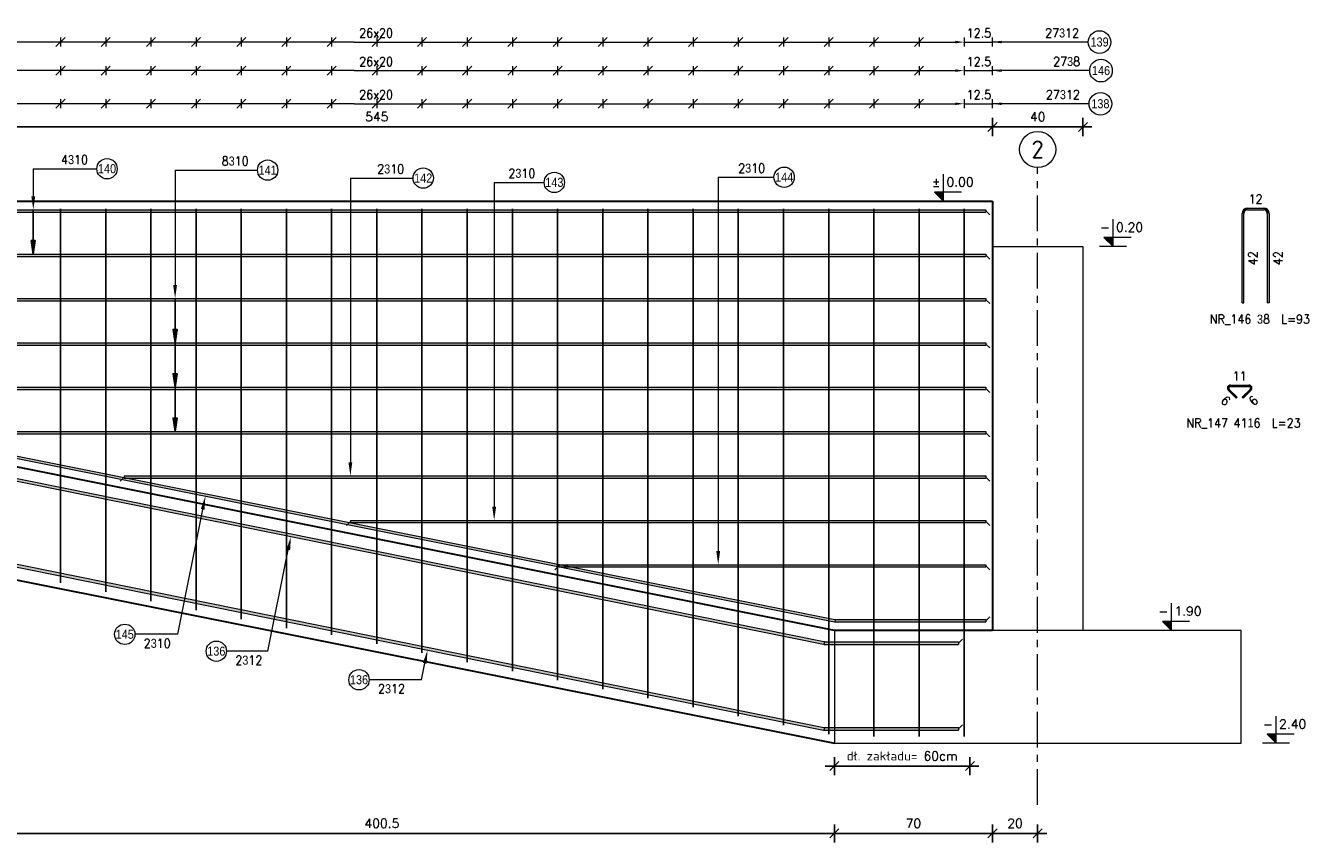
# Model space of a CAD drawing. Extents: x 253237 to 278058, y -131782 to -118389.
# Tile 11 of 23: x 267161 to 272813, y -129607 to -125990. Entities that reach past the tile are written whole.
import ezdxf
from ezdxf.enums import TextEntityAlignment as Align

# ---------------------------------------------------------------- set-up
doc = ezdxf.new("R2010")
doc.units = 0
doc.header["$LTSCALE"] = 5
doc.header["$MEASUREMENT"] = 0
doc.linetypes.add('CENTER', pattern=[50.8, 31.75, -6.35, 6.35, -6.35])
for name, color, linetype, lineweight in [('AutoCAD_Structural_Detailing_deskowanie', 2, 'Continuous', 30), ('AutoCAD_Structural_Detailing_kształt pręta', 7, 'Continuous', 13), ('AutoCAD_Structural_Detailing_opis kształtu pręta', 7, 'Continuous', 13), ('AutoCAD_Structural_Detailing_opis rozkładu', 7, 'Continuous', 13), ('AutoCAD_Structural_Detailing_pręt wyrzucony', 7, 'Continuous', 13), ('AutoCAD_Structural_Detailing_rozkład pręta', 7, 'Continuous', 40), ('AutoCAD_Structural_Detailing_symbole graficzne', 7, 'Continuous', 13), ('PS_SOLID', 7, 'Continuous', 20)]:
    doc.layers.add(name, color=color, linetype=linetype, lineweight=lineweight)
doc.styles.add('marta', font='simplex.shx', dxfattribs={"width": 0.8})
doc.styles.add('marta_B', font='isocpeur.ttf')
doc.styles.add('r-gil', font='GIL_____.TTF', dxfattribs={"width": 0.9})
doc.styles.add('r-simplex', font='simplex.shx', dxfattribs={"width": 0.9})
doc.styles.add('styl2M', font='simplex.shx')
doc.dimstyles.new('RBCT DIM 20_M', dxfattribs={"dimtxt": 40, "dimasz": 20, "dimexe": 20, "dimexo": 150, "dimgap": 25, "dimtad": 1, "dimdec": 1, "dimlfac": 0.1, "dimzin": 9, "dimdsep": 46, "dimtxsty": 'styl2M', "dimblk": 'dimznak', "dimcen": 40, "dimse1": 1, "dimse2": 1, "dimclrd": 8, "dimclre": 8, "dimclrt": 4, "dimadec": 0, "dimazin": 0, "dimtfac": 1, "dimtdec": 1, "dimtix": 1, "dimtmove": 2, "dimatfit": 3, "dimldrblk": 'dimznak', "dimfxl": 5, "dimfxlon": 1, "dimarcsym": 0})

# ---------------------------------------------------------------- blocks, each defined once
blk = doc.blocks.new('dimznak')
at = {"color": 0}
for points in [[(-2, 0), (2, 0)], [(0, 2), (0, -2)]]:
    blk.add_lwpolyline(points, dxfattribs=at)
at = {"color": 3}
blk.add_lwpolyline([(1, 1), (-1, -1)], dxfattribs=at)
blk = doc.blocks.new('*D72')
at = {"color": 8, "lineweight": -2, "transparency": 16777216}
for p, q in [((270720.7, -129269), (270700.7, -129269)), ((270740.7, -129269), (271340.7, -129269)), ((271360.7, -129269), (271380.7, -129269))]:
    blk.add_line(p, q, dxfattribs=at)
at = {"layer": 'Defpoints', "color": 0, "transparency": 16777216}
for p in [(271340.7, -129110), (270740.7, -129168), (271340.7, -129269)]:
    blk.add_point(p, dxfattribs=at)
at = {"color": 8, "lineweight": -2, "transparency": 16777216, "xscale": 20, "yscale": 20, "zscale": 20}
blk.add_blockref('dimznak', (270740.7, -129269), dxfattribs=at)
at = {"color": 8, "lineweight": -2, "transparency": 16777216, "xscale": 20, "yscale": 20, "zscale": 20, "rotation": 180}
blk.add_blockref('dimznak', (271340.7, -129269), dxfattribs=at)
at = {"color": 4, "transparency": 16777216, "insert": (271040.7, -129224), "char_height": 40, "attachment_point": 5, "style": 'styl2M'}
blk.add_mtext('dł. zakładu= 60cm', dxfattribs=at)
blk = doc.blocks.new('*D80')
at = {"color": 8, "lineweight": -2, "transparency": 16777216}
blk.add_line((266755.7, -129567), (270720.7, -129567), dxfattribs=at)
at = {"layer": 'Defpoints', "color": 0, "transparency": 16777216}
for p in [(266735.7, -127868), (270740.7, -129168), (270740.7, -129567)]:
    blk.add_point(p, dxfattribs=at)
at = {"color": 8, "lineweight": -2, "transparency": 16777216, "xscale": 20, "yscale": 20, "zscale": 20, "rotation": 180}
blk.add_blockref('dimznak', (266735.7, -129567), dxfattribs=at)
at = {"color": 8, "lineweight": -2, "transparency": 16777216, "xscale": 20, "yscale": 20, "zscale": 20}
blk.add_blockref('dimznak', (270740.7, -129567), dxfattribs=at)
at = {"color": 4, "transparency": 16777216, "insert": (268738.2, -129522), "char_height": 40, "attachment_point": 5, "style": 'styl2M'}
blk.add_mtext('400.5', dxfattribs=at)
blk = doc.blocks.new('*D81')
at = {"color": 8, "lineweight": -2, "transparency": 16777216}
blk.add_line((270760.7, -129567), (271420.7, -129567), dxfattribs=at)
at = {"layer": 'Defpoints', "color": 0, "transparency": 16777216}
for p in [(271440.7, -128668), (270740.7, -129168), (271440.7, -129567)]:
    blk.add_point(p, dxfattribs=at)
at = {"color": 8, "lineweight": -2, "transparency": 16777216, "xscale": 20, "yscale": 20, "zscale": 20, "rotation": 180}
blk.add_blockref('dimznak', (270740.7, -129567), dxfattribs=at)
at = {"color": 8, "lineweight": -2, "transparency": 16777216, "xscale": 20, "yscale": 20, "zscale": 20}
blk.add_blockref('dimznak', (271440.7, -129567), dxfattribs=at)
at = {"color": 4, "transparency": 16777216, "insert": (271090.7, -129522), "char_height": 40, "attachment_point": 5, "style": 'styl2M'}
blk.add_mtext('70', dxfattribs=at)
blk = doc.blocks.new('*D83')
at = {"color": 8, "lineweight": -2, "transparency": 16777216}
blk.add_line((271460.7, -129567), (271620.6, -129567), dxfattribs=at)
at = {"layer": 'Defpoints', "color": 0, "transparency": 16777216}
for p in [(271440.7, -128668), (271640.6, -128668), (271640.6, -129567)]:
    blk.add_point(p, dxfattribs=at)
at = {"color": 8, "lineweight": -2, "transparency": 16777216, "xscale": 20, "yscale": 20, "zscale": 20, "rotation": 180}
blk.add_blockref('dimznak', (271440.7, -129567), dxfattribs=at)
at = {"color": 8, "lineweight": -2, "transparency": 16777216, "xscale": 20, "yscale": 20, "zscale": 20}
blk.add_blockref('dimznak', (271640.6, -129567), dxfattribs=at)
at = {"color": 4, "transparency": 16777216, "insert": (271540.6, -129522), "char_height": 40, "attachment_point": 5, "style": 'styl2M'}
blk.add_mtext('20', dxfattribs=at)
blk = doc.blocks.new('*D86')
at = {"color": 8, "lineweight": -2, "transparency": 16777216}
blk.add_line((266010.7, -126439.1), (271420.7, -126439.1), dxfattribs=at)
at = {"layer": 'Defpoints', "color": 0, "transparency": 16777216}
for p in [(271440.7, -126439.1), (271440.7, -126768), (265990.7, -126968)]:
    blk.add_point(p, dxfattribs=at)
at = {"color": 8, "lineweight": -2, "transparency": 16777216, "xscale": 20, "yscale": 20, "zscale": 20, "rotation": 180}
blk.add_blockref('dimznak', (265990.7, -126439.1), dxfattribs=at)
at = {"color": 8, "lineweight": -2, "transparency": 16777216, "xscale": 20, "yscale": 20, "zscale": 20}
blk.add_blockref('dimznak', (271440.7, -126439.1), dxfattribs=at)
at = {"color": 4, "transparency": 16777216, "insert": (268715.7, -126394.1), "char_height": 40, "attachment_point": 5, "style": 'styl2M'}
blk.add_mtext('545', dxfattribs=at)
blk = doc.blocks.new('*D87')
at = {"color": 8, "lineweight": -2, "transparency": 16777216}
blk.add_line((271460.7, -126439.1), (271820.7, -126439.1), dxfattribs=at)
at = {"layer": 'Defpoints', "color": 0, "transparency": 16777216}
for p in [(271840.7, -126439.1), (271440.7, -126768), (271840.7, -126968)]:
    blk.add_point(p, dxfattribs=at)
at = {"color": 8, "lineweight": -2, "transparency": 16777216, "xscale": 20, "yscale": 20, "zscale": 20, "rotation": 180}
blk.add_blockref('dimznak', (271440.7, -126439.1), dxfattribs=at)
at = {"color": 8, "lineweight": -2, "transparency": 16777216, "xscale": 20, "yscale": 20, "zscale": 20}
blk.add_blockref('dimznak', (271840.7, -126439.1), dxfattribs=at)
at = {"color": 4, "transparency": 16777216, "insert": (271640.7, -126394.1), "char_height": 40, "attachment_point": 5, "style": 'styl2M'}
blk.add_mtext('40', dxfattribs=at)

msp = doc.modelspace()

# ---------------------------------------------------------------- hatches: boundary and pattern name
h = msp.add_hatch(color=252)
h.dxf.hatch_style = 1
h.paths.add_polyline_path([(267195.31, -127002.4), (267186.31, -126942.47), (267204.01, -126942.47)])
h = msp.add_hatch(color=252)
h.dxf.hatch_style = 1
h.paths.add_polyline_path([(267822.87, -127395.2), (267813.86, -127335.27), (267831.57, -127335.27)])
h = msp.add_hatch(color=252)
h.dxf.hatch_style = 1
h.paths.add_polyline_path([(267822.87, -127591.6), (267813.86, -127531.67), (267831.57, -127531.67)])
h = msp.add_hatch(color=252)
h.dxf.hatch_style = 1
h.paths.add_polyline_path([(267822.87, -127788), (267813.86, -127728.07), (267831.57, -127728.07)])
at = {"layer": 'AutoCAD_Structural_Detailing_kształt pręta'}
for points in [[(266020.71, -126816), (266020.71, -126806), (271410.71, -126806), (271410.71, -126816)], [(266020.71, -127012.4), (266020.71, -127002.4), (271410.71, -127002.4), (271410.71, -127012.4)], [(266135.71, -127208.8), (266135.71, -127198.8), (271410.71, -127198.8), (271410.71, -127208.8)], [(266135.71, -127405.2), (266135.71, -127395.2), (271410.71, -127395.2), (271410.71, -127405.2)], [(266135.71, -127601.6), (266135.71, -127591.6), (271410.71, -127591.6), (271410.71, -127601.6)], [(266135.71, -127798), (266135.71, -127788), (271410.71, -127788), (271410.71, -127798)], [(266740.62, -127830.39), (266742.58, -127820.58), (270742.73, -128619.61), (270740.77, -128629.42)], [(266743.07, -127930.48), (266745.45, -127918.72), (270694.56, -128717.52), (270692.18, -128729.29)], [(267597.1, -127994.4), (267597.1, -127984.4), (271410.71, -127984.4), (271410.71, -127994.4)], [(268599.17, -128190.8), (268599.17, -128180.8), (271410.71, -128180.8), (271410.71, -128190.8)], [(266743.07, -128310.48), (266745.45, -128298.72), (270694.56, -129097.52), (270692.18, -129109.29)], [(269521.31, -128387.2), (269521.31, -128377.2), (271410.71, -128377.2), (271410.71, -128387.2)], [(270746.65, -128630), (270746.65, -128620), (271410.71, -128620), (271410.71, -128630)], [(270699.32, -128730), (270699.32, -128718), (271290.71, -128718), (271290.71, -128730)], [(270699.32, -129110), (270699.32, -129098), (271290.71, -129098), (271290.71, -129110)]]:
    msp.add_hatch(color=161, dxfattribs=at).paths.add_polyline_path(points, flags=0)
h = msp.add_hatch(color=161, dxfattribs=at)
edge = h.paths.add_edge_path(flags=0)
edge.add_line((270740.77, -128629.42), (270742.73, -128619.61))
edge.add_arc((270746.65, -128600), 20, -101.29618, -90)
edge.add_line((270746.65, -128620), (270746.65, -128630))
edge.add_arc((270746.65, -128600), 30, 258.70382, 270, ccw=False)
h = msp.add_hatch(color=161, dxfattribs=at)
edge = h.paths.add_edge_path(flags=0)
edge.add_line((270692.18, -128729.29), (270694.56, -128717.52))
edge.add_arc((270699.32, -128694), 24, -101.43525, -90)
edge.add_line((270699.32, -128718), (270699.32, -128730))
edge.add_arc((270699.32, -128694), 36, 258.56475, 270, ccw=False)
h = msp.add_hatch(color=161, dxfattribs=at)
edge = h.paths.add_edge_path(flags=0)
edge.add_line((270692.18, -129109.29), (270694.56, -129097.52))
edge.add_arc((270699.32, -129074), 24, -101.43525, -90)
edge.add_line((270699.32, -129098), (270699.32, -129110))
edge.add_arc((270699.32, -129074), 36, 258.56475, 270, ccw=False)
at = {"layer": 'AutoCAD_Structural_Detailing_opis kształtu pręta'}
for points in [[(267195.31, -126806), (267203.86, -126746), (267186.76, -126746)], [(267822.87, -127198.8), (267831.42, -127138.8), (267814.32, -127138.8)], [(268598.75, -127984.4), (268607.31, -127924.4), (268590.2, -127924.4)], [(267956.99, -128073.36), (267936.85, -128130.52), (267953.63, -128133.87)], [(269235.09, -128180.8), (269243.65, -128120.8), (269226.54, -128120.8)], [(268335.5, -128252.59), (268315.22, -128309.7), (268331.98, -128313.09)], [(270226.8, -128377.2), (270235.36, -128317.2), (270218.25, -128317.2)], [(268940.08, -128754.88), (268919.8, -128811.99), (268936.57, -128815.38)]]:
    msp.add_hatch(color=8, dxfattribs=at).paths.add_polyline_path(points, flags=0)
at = {"layer": 'AutoCAD_Structural_Detailing_opis rozkładu'}
for points in [[(271315.71, -126063.18), (271275.71, -126057.48), (271275.71, -126068.89)], [(271440.71, -126063.18), (271480.71, -126068.89), (271480.71, -126057.48)], [(271315.71, -126189.57), (271275.71, -126183.87), (271275.71, -126195.28)], [(271440.71, -126189.57), (271480.71, -126195.28), (271480.71, -126183.87)], [(271315.71, -126336.39), (271275.71, -126330.69), (271275.71, -126342.09)], [(271440.71, -126336.39), (271480.71, -126342.09), (271480.71, -126330.69)]]:
    msp.add_hatch(color=8, dxfattribs=at).paths.add_polyline_path(points, flags=0)
at = {"layer": 'AutoCAD_Structural_Detailing_pręt wyrzucony'}
h = msp.add_hatch(color=6, dxfattribs=at)
edge = h.paths.add_edge_path(flags=0)
edge.add_line((272569.26, -126798), (272569.26, -126806))
edge.add_arc((272569.26, -126822), 16, 90, 180)
edge.add_line((272553.26, -126822), (272545.26, -126822))
edge.add_arc((272569.26, -126822), 24, 450, 540, ccw=False)
for points in [[(272569.26, -126806), (272569.26, -126798), (272640.95, -126798), (272640.95, -126806)], [(272553.26, -127218), (272545.26, -127218), (272545.26, -126822), (272553.26, -126822)], [(272656.95, -126822), (272664.95, -126822), (272664.95, -127218), (272656.95, -127218)], [(272523.57, -127636.11), (272519.32, -127640.35), (272483.98, -127604.98), (272488.22, -127600.74)], [(272493.53, -127587.94), (272493.53, -127581.94), (272575.78, -127581.96), (272575.78, -127587.96)], [(272581.08, -127600.77), (272585.32, -127605.01), (272549.96, -127640.36), (272545.72, -127636.11)]]:
    msp.add_hatch(color=6, dxfattribs=at).paths.add_polyline_path(points, flags=0)
h = msp.add_hatch(color=6, dxfattribs=at)
edge = h.paths.add_edge_path(flags=0)
edge.add_line((272664.95, -126822), (272656.95, -126822))
edge.add_arc((272640.95, -126822), 16, 0, 90)
edge.add_line((272640.95, -126806), (272640.95, -126798))
edge.add_arc((272640.95, -126822), 24, 360, 450, ccw=False)
h = msp.add_hatch(color=6, dxfattribs=at)
edge = h.paths.add_edge_path(flags=0)
edge.add_line((272493.53, -127581.94), (272493.53, -127587.94))
edge.add_arc((272493.53, -127595.44), 7.5, 89.98506, 224.98506)
edge.add_line((272488.22, -127600.74), (272483.98, -127604.98))
edge.add_arc((272493.53, -127595.44), 13.5, 449.98506, 584.98506, ccw=False)
h = msp.add_hatch(color=6, dxfattribs=at)
edge = h.paths.add_edge_path(flags=0)
edge.add_line((272585.32, -127605.01), (272581.08, -127600.77))
edge.add_arc((272575.78, -127595.46), 7.5, -45.01494, 89.98506)
edge.add_line((272575.78, -127587.96), (272575.78, -127581.96))
edge.add_arc((272575.78, -127595.46), 13.5, 314.98506, 449.98506, ccw=False)
at = {"layer": 'AutoCAD_Structural_Detailing_symbole graficzne'}
for points in [[(271183.72, -126728), (271223.72, -126768), (271223.72, -126728)], [(271934.17, -126928), (271974.17, -126968), (271974.17, -126928)], [(272192.57, -128628), (272232.57, -128668), (272232.57, -128628)], [(272655.9, -129128), (272695.9, -129168), (272695.9, -129128)]]:
    msp.add_hatch(color=1, dxfattribs=at).paths.add_polyline_path(points, flags=0)

# ---------------------------------------------------------------- linework, layer by layer
at = {"color": 252}
for p, q in [((267195.31, -126806), (267195.31, -127002.4)), ((267822.87, -127198.8), (267822.87, -127395.2)), ((267822.87, -127395.2), (267822.87, -127591.6)), ((267822.87, -127591.6), (267822.87, -127788))]:
    msp.add_line(p, q, dxfattribs=at)
for points in [[(267195.31, -127002.4), (267195.31, -127002.4), (267186.31, -126942.47), (267204.01, -126942.47), (267195.31, -127002.4)], [(267822.87, -127395.2), (267822.87, -127395.2), (267813.86, -127335.27), (267831.57, -127335.27), (267822.87, -127395.2)], [(267822.87, -127591.6), (267822.87, -127591.6), (267813.86, -127531.67), (267831.57, -127531.67), (267822.87, -127591.6)], [(267822.87, -127788), (267822.87, -127788), (267813.86, -127728.07), (267831.57, -127728.07), (267822.87, -127788)]]:
    msp.add_lwpolyline(points, dxfattribs=at)
at = {"layer": 'AutoCAD_Structural_Detailing_deskowanie'}
for p, q in [((265990.71, -126768), (271440.71, -126768)), ((271440.71, -126768), (271440.71, -128668)), ((270740.71, -128668), (266735.71, -127868)), ((266735.71, -128368), (270740.71, -129168)), ((271440.71, -128668), (270740.71, -128668))]:
    msp.add_line(p, q, dxfattribs=at)
at = {"layer": 'AutoCAD_Structural_Detailing_kształt pręta', "color": 161}
for p, q in [((266020.71, -126806), (271410.71, -126806)), ((266020.71, -126816), (271410.71, -126816)), ((271410.71, -126806), (271410.71, -126816)), ((266020.71, -127002.4), (271410.71, -127002.4)), ((266020.71, -127012.4), (271410.71, -127012.4)), ((271410.71, -127002.4), (271410.71, -127012.4)), ((266135.71, -127198.8), (271410.71, -127198.8)), ((266135.71, -127208.8), (271410.71, -127208.8)), ((271410.71, -127198.8), (271410.71, -127208.8)), ((266135.71, -127395.2), (271410.71, -127395.2)), ((266135.71, -127405.2), (271410.71, -127405.2)), ((271410.71, -127395.2), (271410.71, -127405.2)), ((266135.71, -127591.6), (271410.71, -127591.6)), ((266135.71, -127601.6), (271410.71, -127601.6)), ((271410.71, -127591.6), (271410.71, -127601.6)), ((266135.71, -127788), (271410.71, -127788)), ((266135.71, -127798), (271410.71, -127798)), ((266740.62, -127830.39), (270740.77, -128629.42)), ((266742.58, -127820.58), (270742.73, -128619.61)), ((271410.71, -127788), (271410.71, -127798)), ((266743.07, -127930.48), (270692.18, -128729.29)), ((266745.45, -127918.72), (270694.56, -128717.52)), ((267597.1, -127984.4), (271410.71, -127984.4)), ((267597.1, -127984.4), (267597.1, -127994.4)), ((267597.1, -127994.4), (271410.71, -127994.4)), ((271410.71, -127984.4), (271410.71, -127994.4)), ((268599.17, -128180.8), (271410.71, -128180.8)), ((268599.17, -128180.8), (268599.17, -128190.8)), ((268599.17, -128190.8), (271410.71, -128190.8)), ((271410.71, -128180.8), (271410.71, -128190.8)), ((266743.07, -128310.48), (270692.18, -129109.29)), ((266745.45, -128298.72), (270694.56, -129097.52)), ((269521.31, -128377.2), (271410.71, -128377.2)), ((269521.31, -128377.2), (269521.31, -128387.2)), ((269521.31, -128387.2), (271410.71, -128387.2)), ((271410.71, -128377.2), (271410.71, -128387.2)), ((270746.65, -128620), (271410.71, -128620)), ((270746.65, -128630), (271410.71, -128630)), ((271410.71, -128620), (271410.71, -128630)), ((270699.32, -128718), (271290.71, -128718)), ((270699.32, -128730), (271290.71, -128730)), ((271290.71, -128718), (271290.71, -128730)), ((270699.32, -129098), (271290.71, -129098)), ((270699.32, -129110), (271290.71, -129110)), ((271290.71, -129098), (271290.71, -129110))]:
    msp.add_line(p, q, dxfattribs=at)
at = {"layer": 'AutoCAD_Structural_Detailing_kształt pręta', "color": 1, "lineweight": 0}
for p, q in [((271410.71, -126811), (271428.21, -126828.5)), ((271410.71, -127007.4), (271428.21, -127024.9)), ((271410.71, -127203.8), (271428.21, -127221.3)), ((271410.71, -127400.2), (271428.21, -127417.7)), ((271410.71, -127596.6), (271428.21, -127614.1)), ((271410.71, -127793), (271428.21, -127810.5)), ((267597.1, -127989.4), (267579.6, -128006.9)), ((271410.71, -127989.4), (271428.21, -128006.9)), ((268599.17, -128185.8), (268581.67, -128203.3)), ((271410.71, -128185.8), (271428.21, -128203.3)), ((269521.31, -128382.2), (269503.81, -128399.7)), ((271410.71, -128382.2), (271428.21, -128399.7)), ((271410.71, -128625), (271428.21, -128607.5)), ((271290.71, -128724), (271308.21, -128706.5)), ((271290.71, -129104), (271308.21, -129086.5))]:
    msp.add_line(p, q, dxfattribs=at)
at = {"layer": 'AutoCAD_Structural_Detailing_kształt pręta', "color": 161}
for centre, radius, start in [((270746.65, -128600), 30, 258.70382), ((270746.65, -128600), 20, 258.70382), ((270699.32, -128694), 36, 258.56475), ((270699.32, -128694), 24, 258.56475), ((270699.32, -129074), 36, 258.56475), ((270699.32, -129074), 24, 258.56475)]:
    msp.add_arc(centre, radius, start, 270, dxfattribs=at)
at = {"layer": 'AutoCAD_Structural_Detailing_opis kształtu pręta', "color": 8}
for p, q in [((267195.31, -126624.01), (267195.31, -126746)), ((267195.31, -126624.01), (267476.7, -126624.01)), ((267822.87, -126630.32), (267822.87, -127138.8)), ((267822.87, -126630.32), (268187.55, -126630.32)), ((268598.75, -126665.29), (268598.75, -127924.4)), ((268598.75, -126665.29), (268876.07, -126665.29)), ((269235.09, -126684.52), (269235.09, -128120.8)), ((269235.09, -126684.52), (269456.46, -126684.52)), ((270226.8, -126661.77), (270226.8, -128317.2)), ((270226.8, -126661.77), (270473.59, -126661.77)), ((267834.74, -128685.41), (267945.24, -128132.2)), ((268232.82, -128760.17), (268323.6, -128311.39)), ((267834.74, -128685.41), (267645.02, -128685.41)), ((268232.82, -128760.17), (268050.41, -128760.17)), ((268913.44, -128886.57), (268928.18, -128813.69)), ((268913.44, -128886.57), (268681.89, -128886.57))]:
    msp.add_line(p, q, dxfattribs=at)
at = {"layer": 'AutoCAD_Structural_Detailing_opis kształtu pręta', "color": 8, "lineweight": 18}
for centre in [(267521.7, -126624.01), (268232.55, -126630.32), (268921.07, -126665.29), (269501.46, -126684.52), (270518.59, -126661.77), (267600.02, -128685.41), (268005.41, -128760.17), (268636.89, -128886.57)]:
    msp.add_circle(centre, 45, dxfattribs=at)
at = {"layer": 'AutoCAD_Structural_Detailing_opis rozkładu', "color": 8}
for p, q in [((267315.71, -126063.18), (267115.71, -126063.18)), ((267315.71, -126043.18), (267315.71, -126083.18)), ((267515.71, -126063.18), (267315.71, -126063.18)), ((267515.71, -126043.18), (267515.71, -126083.18)), ((267715.71, -126063.18), (267515.71, -126063.18)), ((267715.71, -126043.18), (267715.71, -126083.18)), ((267915.71, -126063.18), (267715.71, -126063.18)), ((267915.71, -126043.18), (267915.71, -126083.18)), ((268115.71, -126063.18), (267915.71, -126063.18)), ((268115.71, -126043.18), (268115.71, -126083.18)), ((268315.71, -126063.18), (268115.71, -126063.18)), ((268315.71, -126043.18), (268315.71, -126083.18)), ((268515.71, -126063.18), (268315.71, -126063.18)), ((268515.71, -126043.18), (268515.71, -126083.18)), ((268615.71, -126063.18), (268515.71, -126063.18)), ((268615.71, -126063.18), (268715.71, -126063.18)), ((268715.71, -126043.18), (268715.71, -126083.18)), ((268715.71, -126063.18), (268915.71, -126063.18)), ((268915.71, -126043.18), (268915.71, -126083.18)), ((268915.71, -126063.18), (269115.71, -126063.18)), ((269115.71, -126043.18), (269115.71, -126083.18)), ((269115.71, -126063.18), (269315.71, -126063.18)), ((269315.71, -126043.18), (269315.71, -126083.18)), ((269315.71, -126063.18), (269515.71, -126063.18)), ((269515.71, -126043.18), (269515.71, -126083.18)), ((269515.71, -126063.18), (269715.71, -126063.18)), ((269715.71, -126043.18), (269715.71, -126083.18)), ((269715.71, -126063.18), (269915.71, -126063.18)), ((269915.71, -126043.18), (269915.71, -126083.18)), ((269915.71, -126063.18), (270115.71, -126063.18)), ((270115.71, -126043.18), (270115.71, -126083.18)), ((270115.71, -126063.18), (270315.71, -126063.18)), ((270315.71, -126043.18), (270315.71, -126083.18)), ((270315.71, -126063.18), (270515.71, -126063.18)), ((270515.71, -126043.18), (270515.71, -126083.18)), ((270515.71, -126063.18), (270715.71, -126063.18)), ((270715.71, -126043.18), (270715.71, -126083.18)), ((270715.71, -126063.18), (270915.71, -126063.18)), ((270915.71, -126043.18), (270915.71, -126083.18)), ((270915.71, -126063.18), (271115.71, -126063.18)), ((271115.71, -126043.18), (271115.71, -126083.18)), ((271115.71, -126063.18), (271275.71, -126063.18)), ((271315.71, -126043.18), (271315.71, -126083.18)), ((271315.71, -126063.18), (271440.71, -126063.18)), ((271440.71, -126083.18), (271440.71, -126043.18)), ((271864.68, -126063.18), (271440.71, -126063.18)), ((271520.71, -126063.18), (271480.71, -126063.18)), ((267315.71, -126189.57), (267115.71, -126189.57)), ((267315.71, -126169.57), (267315.71, -126209.57)), ((267515.71, -126189.57), (267315.71, -126189.57)), ((267515.71, -126169.57), (267515.71, -126209.57)), ((267715.71, -126189.57), (267515.71, -126189.57)), ((267715.71, -126169.57), (267715.71, -126209.57)), ((267915.71, -126189.57), (267715.71, -126189.57)), ((267915.71, -126169.57), (267915.71, -126209.57)), ((268115.71, -126189.57), (267915.71, -126189.57)), ((268115.71, -126169.57), (268115.71, -126209.57)), ((268315.71, -126189.57), (268115.71, -126189.57)), ((268315.71, -126169.57), (268315.71, -126209.57)), ((268515.71, -126189.57), (268315.71, -126189.57)), ((268515.71, -126169.57), (268515.71, -126209.57)), ((268615.71, -126189.57), (268515.71, -126189.57)), ((268615.71, -126189.57), (268715.71, -126189.57)), ((268715.71, -126169.57), (268715.71, -126209.57)), ((268715.71, -126189.57), (268915.71, -126189.57)), ((268915.71, -126169.57), (268915.71, -126209.57)), ((268915.71, -126189.57), (269115.71, -126189.57)), ((269115.71, -126169.57), (269115.71, -126209.57)), ((269115.71, -126189.57), (269315.71, -126189.57)), ((269315.71, -126169.57), (269315.71, -126209.57)), ((269315.71, -126189.57), (269515.71, -126189.57)), ((269515.71, -126169.57), (269515.71, -126209.57)), ((269515.71, -126189.57), (269715.71, -126189.57)), ((269715.71, -126169.57), (269715.71, -126209.57)), ((269715.71, -126189.57), (269915.71, -126189.57)), ((269915.71, -126169.57), (269915.71, -126209.57)), ((269915.71, -126189.57), (270115.71, -126189.57)), ((270115.71, -126169.57), (270115.71, -126209.57)), ((270115.71, -126189.57), (270315.71, -126189.57)), ((270315.71, -126169.57), (270315.71, -126209.57)), ((270315.71, -126189.57), (270515.71, -126189.57)), ((270515.71, -126169.57), (270515.71, -126209.57)), ((270515.71, -126189.57), (270715.71, -126189.57)), ((270715.71, -126169.57), (270715.71, -126209.57)), ((270715.71, -126189.57), (270915.71, -126189.57)), ((270915.71, -126169.57), (270915.71, -126209.57)), ((270915.71, -126189.57), (271115.71, -126189.57)), ((271115.71, -126169.57), (271115.71, -126209.57)), ((271115.71, -126189.57), (271275.71, -126189.57)), ((271315.71, -126169.57), (271315.71, -126209.57)), ((271315.71, -126189.57), (271440.71, -126189.57)), ((271440.71, -126209.57), (271440.71, -126169.57)), ((271870.96, -126189.57), (271440.71, -126189.57)), ((271520.71, -126189.57), (271480.71, -126189.57)), ((267315.71, -126336.39), (267115.71, -126336.39)), ((267315.71, -126316.39), (267315.71, -126356.39)), ((267515.71, -126336.39), (267315.71, -126336.39)), ((267515.71, -126316.39), (267515.71, -126356.39)), ((267715.71, -126336.39), (267515.71, -126336.39)), ((267715.71, -126316.39), (267715.71, -126356.39)), ((267915.71, -126336.39), (267715.71, -126336.39)), ((267915.71, -126316.39), (267915.71, -126356.39)), ((268115.71, -126336.39), (267915.71, -126336.39)), ((268115.71, -126316.39), (268115.71, -126356.39)), ((268315.71, -126336.39), (268115.71, -126336.39)), ((268315.71, -126316.39), (268315.71, -126356.39)), ((268515.71, -126336.39), (268315.71, -126336.39)), ((268515.71, -126316.39), (268515.71, -126356.39)), ((268615.71, -126336.39), (268515.71, -126336.39)), ((268615.71, -126336.39), (268715.71, -126336.39)), ((268715.71, -126316.39), (268715.71, -126356.39)), ((268715.71, -126336.39), (268915.71, -126336.39)), ((268915.71, -126316.39), (268915.71, -126356.39)), ((268915.71, -126336.39), (269115.71, -126336.39)), ((269115.71, -126316.39), (269115.71, -126356.39)), ((269115.71, -126336.39), (269315.71, -126336.39)), ((269315.71, -126316.39), (269315.71, -126356.39)), ((269315.71, -126336.39), (269515.71, -126336.39)), ((269515.71, -126316.39), (269515.71, -126356.39)), ((269515.71, -126336.39), (269715.71, -126336.39)), ((269715.71, -126316.39), (269715.71, -126356.39)), ((269715.71, -126336.39), (269915.71, -126336.39)), ((269915.71, -126316.39), (269915.71, -126356.39)), ((269915.71, -126336.39), (270115.71, -126336.39)), ((270115.71, -126316.39), (270115.71, -126356.39)), ((270115.71, -126336.39), (270315.71, -126336.39)), ((270315.71, -126316.39), (270315.71, -126356.39)), ((270315.71, -126336.39), (270515.71, -126336.39)), ((270515.71, -126316.39), (270515.71, -126356.39)), ((270515.71, -126336.39), (270715.71, -126336.39)), ((270715.71, -126316.39), (270715.71, -126356.39)), ((270715.71, -126336.39), (270915.71, -126336.39)), ((270915.71, -126316.39), (270915.71, -126356.39)), ((270915.71, -126336.39), (271115.71, -126336.39)), ((271115.71, -126316.39), (271115.71, -126356.39)), ((271115.71, -126336.39), (271275.71, -126336.39)), ((271315.71, -126316.39), (271315.71, -126356.39)), ((271315.71, -126336.39), (271440.71, -126336.39)), ((271440.71, -126356.39), (271440.71, -126316.39)), ((271868.24, -126336.39), (271440.71, -126336.39)), ((271520.71, -126336.39), (271480.71, -126336.39))]:
    msp.add_line(p, q, dxfattribs=at)
at = {"layer": 'AutoCAD_Structural_Detailing_opis rozkładu', "color": 8, "lineweight": -2}
for p, q in [((267335.71, -126043.18), (267295.71, -126083.18)), ((267535.71, -126043.18), (267495.71, -126083.18)), ((267735.71, -126043.18), (267695.71, -126083.18)), ((267935.71, -126043.18), (267895.71, -126083.18)), ((268135.71, -126043.18), (268095.71, -126083.18)), ((268335.71, -126043.18), (268295.71, -126083.18)), ((268535.71, -126043.18), (268495.71, -126083.18)), ((268695.71, -126083.18), (268735.71, -126043.18)), ((268895.71, -126083.18), (268935.71, -126043.18)), ((269095.71, -126083.18), (269135.71, -126043.18)), ((269295.71, -126083.18), (269335.71, -126043.18)), ((269495.71, -126083.18), (269535.71, -126043.18)), ((269695.71, -126083.18), (269735.71, -126043.18)), ((269895.71, -126083.18), (269935.71, -126043.18)), ((270095.71, -126083.18), (270135.71, -126043.18)), ((270295.71, -126083.18), (270335.71, -126043.18)), ((270495.71, -126083.18), (270535.71, -126043.18)), ((270695.71, -126083.18), (270735.71, -126043.18)), ((270895.71, -126083.18), (270935.71, -126043.18)), ((271095.71, -126083.18), (271135.71, -126043.18)), ((267335.71, -126169.57), (267295.71, -126209.57)), ((267535.71, -126169.57), (267495.71, -126209.57)), ((267735.71, -126169.57), (267695.71, -126209.57)), ((267935.71, -126169.57), (267895.71, -126209.57)), ((268135.71, -126169.57), (268095.71, -126209.57)), ((268335.71, -126169.57), (268295.71, -126209.57)), ((268535.71, -126169.57), (268495.71, -126209.57)), ((268695.71, -126209.57), (268735.71, -126169.57)), ((268895.71, -126209.57), (268935.71, -126169.57)), ((269095.71, -126209.57), (269135.71, -126169.57)), ((269295.71, -126209.57), (269335.71, -126169.57)), ((269495.71, -126209.57), (269535.71, -126169.57)), ((269695.71, -126209.57), (269735.71, -126169.57)), ((269895.71, -126209.57), (269935.71, -126169.57)), ((270095.71, -126209.57), (270135.71, -126169.57)), ((270295.71, -126209.57), (270335.71, -126169.57)), ((270495.71, -126209.57), (270535.71, -126169.57)), ((270695.71, -126209.57), (270735.71, -126169.57)), ((270895.71, -126209.57), (270935.71, -126169.57)), ((271095.71, -126209.57), (271135.71, -126169.57)), ((267335.71, -126316.39), (267295.71, -126356.39)), ((267535.71, -126316.39), (267495.71, -126356.39)), ((267735.71, -126316.39), (267695.71, -126356.39)), ((267935.71, -126316.39), (267895.71, -126356.39)), ((268135.71, -126316.39), (268095.71, -126356.39)), ((268335.71, -126316.39), (268295.71, -126356.39)), ((268535.71, -126316.39), (268495.71, -126356.39)), ((268695.71, -126356.39), (268735.71, -126316.39)), ((268895.71, -126356.39), (268935.71, -126316.39)), ((269095.71, -126356.39), (269135.71, -126316.39)), ((269295.71, -126356.39), (269335.71, -126316.39)), ((269495.71, -126356.39), (269535.71, -126316.39)), ((269695.71, -126356.39), (269735.71, -126316.39)), ((269895.71, -126356.39), (269935.71, -126316.39)), ((270095.71, -126356.39), (270135.71, -126316.39)), ((270295.71, -126356.39), (270335.71, -126316.39)), ((270495.71, -126356.39), (270535.71, -126316.39)), ((270695.71, -126356.39), (270735.71, -126316.39)), ((270895.71, -126356.39), (270935.71, -126316.39)), ((271095.71, -126356.39), (271135.71, -126316.39))]:
    msp.add_line(p, q, dxfattribs=at)
at = {"layer": 'AutoCAD_Structural_Detailing_opis rozkładu', "color": 8, "lineweight": 18}
for centre in [(271914.68, -126063.18), (271920.96, -126189.57), (271918.24, -126336.39)]:
    msp.add_circle(centre, 50, dxfattribs=at)
at = {"layer": 'AutoCAD_Structural_Detailing_pręt wyrzucony', "color": 6}
for p, q in [((272569.26, -126798), (272640.95, -126798)), ((272569.26, -126806), (272640.95, -126806)), ((272545.26, -127218), (272545.26, -126822)), ((272553.26, -127218), (272553.26, -126822)), ((272656.95, -126822), (272656.95, -127218)), ((272664.95, -126822), (272664.95, -127218)), ((272545.26, -127218), (272553.26, -127218)), ((272664.95, -127218), (272656.95, -127218)), ((272519.32, -127640.35), (272483.98, -127604.98)), ((272523.57, -127636.11), (272488.22, -127600.74)), ((272493.53, -127581.94), (272575.78, -127581.96)), ((272493.53, -127587.94), (272575.78, -127587.96)), ((272581.08, -127600.77), (272545.72, -127636.11)), ((272585.32, -127605.01), (272549.96, -127640.36)), ((272519.32, -127640.35), (272523.57, -127636.11)), ((272549.96, -127640.36), (272545.72, -127636.11))]:
    msp.add_line(p, q, dxfattribs=at)
for centre, radius, start, end in [((272569.26, -126822), 24, 90, 180), ((272569.26, -126822), 16, 90, 180), ((272640.95, -126822), 24, 0, 90), ((272640.95, -126822), 16, 0, 90), ((272493.53, -127595.44), 13.5, 89.98506, 224.98506), ((272493.53, -127595.44), 7.5, 89.98506, 224.98506), ((272575.78, -127595.46), 13.5, 314.98506, 89.98506), ((272575.78, -127595.46), 7.5, 314.98506, 89.98506)]:
    msp.add_arc(centre, radius, start, end, dxfattribs=at)
at = {"layer": 'AutoCAD_Structural_Detailing_rozkład pręta', "color": 31, "linetype": 'ByBlock', "lineweight": 25}
for p, q in [((267315.71, -126822), (267315.71, -126802)), ((267315.71, -126822), (267315.71, -126802)), ((267315.71, -126804), (267315.71, -126834)), ((267315.71, -126804), (267315.71, -126834)), ((267515.71, -126822), (267515.71, -126802)), ((267515.71, -126822), (267515.71, -126802)), ((267515.71, -126804), (267515.71, -126834)), ((267515.71, -126804), (267515.71, -126834)), ((267715.71, -126822), (267715.71, -126802)), ((267715.71, -126822), (267715.71, -126802)), ((267715.71, -126804), (267715.71, -126834)), ((267715.71, -126804), (267715.71, -126834)), ((267915.71, -126822), (267915.71, -126802)), ((267915.71, -126822), (267915.71, -126802)), ((267915.71, -126804), (267915.71, -126834)), ((267915.71, -126804), (267915.71, -126834)), ((268115.71, -126822), (268115.71, -126802)), ((268115.71, -126822), (268115.71, -126802)), ((268115.71, -126804), (268115.71, -126834)), ((268115.71, -126804), (268115.71, -126834)), ((268315.71, -126822), (268315.71, -126802)), ((268315.71, -126822), (268315.71, -126802)), ((268315.71, -126804), (268315.71, -126834)), ((268315.71, -126804), (268315.71, -126834)), ((268515.71, -126822), (268515.71, -126802)), ((268515.71, -126822), (268515.71, -126802)), ((268515.71, -126804), (268515.71, -126834)), ((268515.71, -126804), (268515.71, -126834)), ((268715.71, -126822), (268715.71, -126802)), ((268715.71, -126822), (268715.71, -126802)), ((268715.71, -126804), (268715.71, -126834)), ((268715.71, -126804), (268715.71, -126834)), ((268915.71, -126822), (268915.71, -126802)), ((268915.71, -126822), (268915.71, -126802)), ((268915.71, -126804), (268915.71, -126834)), ((268915.71, -126804), (268915.71, -126834)), ((269115.71, -126822), (269115.71, -126802)), ((269115.71, -126822), (269115.71, -126802)), ((269115.71, -126804), (269115.71, -126834)), ((269115.71, -126804), (269115.71, -126834)), ((269315.71, -126822), (269315.71, -126802)), ((269315.71, -126822), (269315.71, -126802)), ((269315.71, -126804), (269315.71, -126834)), ((269315.71, -126804), (269315.71, -126834)), ((269515.71, -126822), (269515.71, -126802)), ((269515.71, -126822), (269515.71, -126802)), ((269515.71, -126804), (269515.71, -126834)), ((269515.71, -126804), (269515.71, -126834)), ((269715.71, -126822), (269715.71, -126802)), ((269715.71, -126822), (269715.71, -126802)), ((269715.71, -126804), (269715.71, -126834)), ((269715.71, -126804), (269715.71, -126834)), ((269915.71, -126822), (269915.71, -126802)), ((269915.71, -126822), (269915.71, -126802)), ((269915.71, -126804), (269915.71, -126834)), ((269915.71, -126804), (269915.71, -126834)), ((270115.71, -126822), (270115.71, -126802)), ((270115.71, -126822), (270115.71, -126802)), ((270115.71, -126804), (270115.71, -126834)), ((270115.71, -126804), (270115.71, -126834)), ((270315.71, -126822), (270315.71, -126802)), ((270315.71, -126822), (270315.71, -126802)), ((270315.71, -126804), (270315.71, -126834)), ((270315.71, -126804), (270315.71, -126834)), ((270515.71, -126822), (270515.71, -126802)), ((270515.71, -126822), (270515.71, -126802)), ((270515.71, -126804), (270515.71, -126834)), ((270515.71, -126804), (270515.71, -126834)), ((270715.71, -126822), (270715.71, -126802)), ((270715.71, -126822), (270715.71, -126802)), ((270715.71, -126804), (270715.71, -126834)), ((270715.71, -126804), (270715.71, -126834)), ((270915.71, -126822), (270915.71, -126802)), ((270915.71, -126822), (270915.71, -126802)), ((270915.71, -126804), (270915.71, -126834)), ((270915.71, -126804), (270915.71, -126834)), ((271115.71, -126822), (271115.71, -126802)), ((271115.71, -126822), (271115.71, -126802)), ((271115.71, -126804), (271115.71, -126834)), ((271115.71, -126804), (271115.71, -126834)), ((271315.71, -126822), (271315.71, -126802)), ((271315.71, -126822), (271315.71, -126802)), ((271315.71, -126804), (271315.71, -126834)), ((271315.71, -126804), (271315.71, -126834)), ((267315.71, -127218), (267315.71, -126822)), ((267315.71, -126822), (267315.71, -127218)), ((267315.71, -126834), (267315.71, -128458)), ((267315.71, -126834), (267315.71, -128458)), ((267515.71, -127218), (267515.71, -126822)), ((267515.71, -126822), (267515.71, -127218)), ((267515.71, -126834), (267515.71, -128498)), ((267515.71, -126834), (267515.71, -128498)), ((267715.71, -127218), (267715.71, -126822)), ((267715.71, -126822), (267715.71, -127218)), ((267715.71, -126834), (267715.71, -128538)), ((267715.71, -126834), (267715.71, -128538)), ((267915.71, -127218), (267915.71, -126822)), ((267915.71, -126822), (267915.71, -127218)), ((267915.71, -126834), (267915.71, -128578)), ((267915.71, -126834), (267915.71, -128578)), ((268115.71, -127218), (268115.71, -126822)), ((268115.71, -126822), (268115.71, -127218)), ((268115.71, -126834), (268115.71, -128618)), ((268115.71, -126834), (268115.71, -128618)), ((268315.71, -127218), (268315.71, -126822)), ((268315.71, -126822), (268315.71, -127218)), ((268315.71, -126834), (268315.71, -128658)), ((268315.71, -126834), (268315.71, -128658)), ((268515.71, -127218), (268515.71, -126822)), ((268515.71, -126822), (268515.71, -127218)), ((268515.71, -126834), (268515.71, -128688)), ((268515.71, -126834), (268515.71, -128688)), ((268715.71, -127218), (268715.71, -126822)), ((268715.71, -126822), (268715.71, -127218)), ((268715.71, -126834), (268715.71, -128728)), ((268715.71, -126834), (268715.71, -128728)), ((268915.71, -127218), (268915.71, -126822)), ((268915.71, -126822), (268915.71, -127218)), ((268915.71, -126834), (268915.71, -128768)), ((268915.71, -126834), (268915.71, -128768)), ((269115.71, -127218), (269115.71, -126822)), ((269115.71, -126822), (269115.71, -127218)), ((269115.71, -126834), (269115.71, -128808)), ((269115.71, -126834), (269115.71, -128808)), ((269315.71, -127218), (269315.71, -126822)), ((269315.71, -126822), (269315.71, -127218)), ((269315.71, -126834), (269315.71, -128848)), ((269315.71, -126834), (269315.71, -128848)), ((269515.71, -127218), (269515.71, -126822)), ((269515.71, -126822), (269515.71, -127218)), ((269515.71, -126834), (269515.71, -128888)), ((269515.71, -126834), (269515.71, -128888)), ((269715.71, -127218), (269715.71, -126822)), ((269715.71, -126822), (269715.71, -127218)), ((269715.71, -126834), (269715.71, -128928)), ((269715.71, -126834), (269715.71, -128928)), ((269915.71, -127218), (269915.71, -126822)), ((269915.71, -126822), (269915.71, -127218)), ((269915.71, -126834), (269915.71, -128968)), ((269915.71, -126834), (269915.71, -128968)), ((270115.71, -127218), (270115.71, -126822)), ((270115.71, -126822), (270115.71, -127218)), ((270115.71, -126834), (270115.71, -129008)), ((270115.71, -126834), (270115.71, -129008)), ((270315.71, -127218), (270315.71, -126822)), ((270315.71, -126822), (270315.71, -127218)), ((270315.71, -126834), (270315.71, -129048)), ((270315.71, -126834), (270315.71, -129048)), ((270515.71, -127218), (270515.71, -126822)), ((270515.71, -126822), (270515.71, -127218)), ((270515.71, -126834), (270515.71, -129088)), ((270515.71, -126834), (270515.71, -129088)), ((270715.71, -127218), (270715.71, -126822)), ((270715.71, -126822), (270715.71, -127218)), ((270715.71, -126834), (270715.71, -129128)), ((270715.71, -126834), (270715.71, -129128)), ((270915.71, -127218), (270915.71, -126822)), ((270915.71, -126822), (270915.71, -127218)), ((270915.71, -126834), (270915.71, -129138)), ((270915.71, -126834), (270915.71, -129138)), ((271115.71, -127218), (271115.71, -126822)), ((271115.71, -126822), (271115.71, -127218)), ((271115.71, -126834), (271115.71, -129138)), ((271115.71, -126834), (271115.71, -129138)), ((271315.71, -127218), (271315.71, -126822)), ((271315.71, -126822), (271315.71, -127218)), ((271315.71, -126834), (271315.71, -129138)), ((271315.71, -126834), (271315.71, -129138))]:
    msp.add_line(p, q, dxfattribs=at)
at = {"layer": 'AutoCAD_Structural_Detailing_symbole graficzne', "color": 1}
for p, q in [((271223.72, -126768), (271223.72, -126648)), ((271303.72, -126728), (271183.72, -126728)), ((271183.72, -126728), (271223.72, -126768)), ((271283.72, -126768), (271163.72, -126768)), ((271974.17, -126968), (271974.17, -126848)), ((272054.17, -126928), (271934.17, -126928)), ((271934.17, -126928), (271974.17, -126968)), ((272034.17, -126968), (271914.17, -126968)), ((272232.57, -128668), (272232.57, -128548)), ((272312.57, -128628), (272192.57, -128628)), ((272192.57, -128628), (272232.57, -128668)), ((272292.57, -128668), (272172.57, -128668)), ((272695.9, -129168), (272695.9, -129048)), ((272775.9, -129128), (272655.9, -129128)), ((272655.9, -129128), (272695.9, -129168)), ((272755.9, -129168), (272635.9, -129168))]:
    msp.add_line(p, q, dxfattribs=at)
at = {"layer": 'AutoCAD_Structural_Detailing_symbole graficzne', "color": 5, "linetype": 'CENTER'}
msp.add_line((271640.58, -129440.7), (271640.58, -126618.94), dxfattribs=at)
at = {"layer": 'AutoCAD_Structural_Detailing_symbole graficzne', "color": 1, "linetype": 'Continuous', "lineweight": 18}
msp.add_circle((271640.58, -126538.94), 80, dxfattribs=at)
at = {"layer": 'PS_SOLID', "color": 9, "linetype": 'Continuous', "lineweight": 15}
for p, q in [((271440.71, -128668), (271440.71, -126968)), ((271440.71, -126968), (271840.71, -126968)), ((271840.71, -126968), (271840.71, -128668))]:
    msp.add_line(p, q, dxfattribs=at)
msp.add_lwpolyline([(271440.71, -128668), (270740.71, -128668), (270740.71, -129168), (272540.71, -129168), (272540.71, -128668), (271440.71, -128668)], dxfattribs=at)

# ---------------------------------------------------------------- texts
at = {"layer": 'AutoCAD_Structural_Detailing_opis kształtu pręta', "color": 3, "char_height": 40, "attachment_point": 5}
for s, insert, rotation, style in [('4\\Fdiam;3\\Fsimplex.shx;10  ', (267377.84, -126584.01), 360, 'r-simplex'), ('8\\Fdiam;3\\Fsimplex.shx;10  ', (268088.69, -126590.32), 0, 'r-simplex'), ('140', (267521.7, -126624.01), 360, 'r-gil'), ('141', (268232.55, -126630.32), 0, 'r-gil'), ('2\\Fdiam;3\\Fsimplex.shx;10  ', (268777.21, -126625.29), 0, 'r-simplex'), ('142', (268921.07, -126665.29), 0, 'r-gil'), ('2\\Fdiam;3\\Fsimplex.shx;10  ', (269357.61, -126644.52), 360, 'r-simplex'), ('2\\Fdiam;3\\Fsimplex.shx;10  ', (270374.74, -126621.77), 0, 'r-simplex'), ('144', (270518.59, -126661.77), 0, 'r-gil'), ('143', (269501.46, -126684.52), 360, 'r-gil')]:
    msp.add_mtext(s, dxfattribs=dict(at, insert=insert, rotation=rotation, style=style))
for s, insert, style in [('145', (267600.02, -128685.41), 'r-gil'), ('2\\Fdiam;3\\Fsimplex.shx;10  ', (267743.87, -128725.41), 'r-simplex'), ('136', (268005.41, -128760.17), 'r-gil'), ('2\\Fdiam;3\\Fsimplex.shx;12  ', (268149.27, -128800.17), 'r-simplex'), ('136', (268636.89, -128886.57), 'r-gil'), ('2\\Fdiam;3\\Fsimplex.shx;12  ', (268780.74, -128926.57), 'r-simplex')]:
    msp.add_mtext(s, dxfattribs=dict(at, insert=insert, style=style))
at = {"layer": 'AutoCAD_Structural_Detailing_opis rozkładu', "color": 3, "char_height": 40}
for s, insert, attachment_point, style in [('26x20', (268637.71, -126043.18), 7, 'r-simplex'), ('12.5', (271326.78, -126043.18), 7, 'r-simplex'), ('27\\Fdiam;3\\Fsimplex.shx;12 ', (271748.68, -126023.18), 5, 'r-simplex'), ('139', (271914.68, -126063.18), 5, 'r-gil'), ('26x20', (268637.71, -126169.57), 7, 'r-simplex'), ('12.5', (271326.78, -126169.57), 7, 'r-simplex'), ('27\\Fdiam;3\\Fsimplex.shx;8 ', (271768.67, -126149.57), 5, 'r-simplex'), ('146', (271920.96, -126189.57), 5, 'r-gil'), ('26x20', (268637.71, -126316.39), 7, 'r-simplex'), ('12.5', (271326.78, -126316.39), 7, 'r-simplex'), ('27\\Fdiam;3\\Fsimplex.shx;12 ', (271752.24, -126296.39), 5, 'r-simplex'), ('138', (271918.24, -126336.39), 5, 'r-gil')]:
    msp.add_mtext(s, dxfattribs=dict(at, insert=insert, attachment_point=attachment_point, style=style))
at = {"layer": 'AutoCAD_Structural_Detailing_pręt wyrzucony', "color": 3, "char_height": 40, "attachment_point": 5, "style": 'r-simplex'}
for s, insert in [('12', (272605.1, -126758)), ('NR_146 \\Fdiam;3\\Fsimplex.shx;8  L=93', (272624.4, -127291.87)), ('NR_147 41\\Fdiam;1\\Fsimplex.shx;6  L=23', (272552, -127751.31))]:
    msp.add_mtext(s, dxfattribs=dict(at, insert=insert))
for s, insert, rotation in [('42', (272593.26, -127020), 90), ('42', (272704.95, -127020), 90), ('11', (272534.67, -127541.95), 359.98506), ('6', (272473.36, -127650.94), 314.98506), ('6', (272595.92, -127650.97), 44.98506)]:
    msp.add_mtext(s, dxfattribs=dict(at, insert=insert, rotation=rotation))
at = {"layer": 'AutoCAD_Structural_Detailing_symbole graficzne', "color": 2, "style": 'marta'}
for s, p in [('±', (271210.39, -126714.67)), ('-', (271960.83, -126914.67)), ('-', (272219.23, -128614.67)), ('-', (272682.57, -129114.67))]:
    msp.add_text(s, height=40, dxfattribs=at).set_placement(p, align=Align.BOTTOM_RIGHT)
for s, p in [('0.00 ', (271237.05, -126714.67)), ('0.20 ', (271987.5, -126914.67)), ('1.90 ', (272245.9, -128614.67)), ('2.40 ', (272709.24, -129114.67))]:
    msp.add_text(s, height=40, dxfattribs=at).set_placement(p, align=Align.BOTTOM_LEFT)
at = {"layer": 'AutoCAD_Structural_Detailing_symbole graficzne', "color": 2, "insert": (271640.58, -126538.94), "char_height": 80, "attachment_point": 5, "style": 'marta_B'}
msp.add_mtext('2', dxfattribs=at)

# ---------------------------------------------------------------- dimensions: what is measured, and where the dimension line sits
for base, p1, p2, picture, middle in [((271440.71, -126439.14), (265990.71, -126968), (271440.71, -126768), '*D86', (268715.71, -126394.14)), ((271840.71, -126439.14), (271440.71, -126768), (271840.71, -126968), '*D87', (271640.71, -126394.14)), ((270740.71, -129566.99), (266735.71, -127868), (270740.71, -129168), '*D80', (268738.21, -129521.99)), ((271440.71, -129566.99), (270740.71, -129168), (271440.71, -128668), '*D81', (271090.71, -129521.99)), ((271640.58, -129566.99), (271440.71, -128668), (271640.58, -128668), '*D83', (271540.64, -129521.99))]:
    dim = msp.add_linear_dim(base=base, p1=p1, p2=p2, dimstyle='RBCT DIM 20_M')
    dim.commit()
    dim.dimension.update_dxf_attribs({"geometry": picture, "text_midpoint": middle})
dim = msp.add_linear_dim(base=(271340.71, -129269.03), p1=(270740.71, -129168), p2=(271340.71, -129110), text='dł. zakładu= <>cm', dimstyle='RBCT DIM 20_M')
dim.commit()
dim.dimension.update_dxf_attribs({"geometry": '*D72', "text_midpoint": (271040.71, -129224.03)})

doc.saveas('drawing.dxf')
